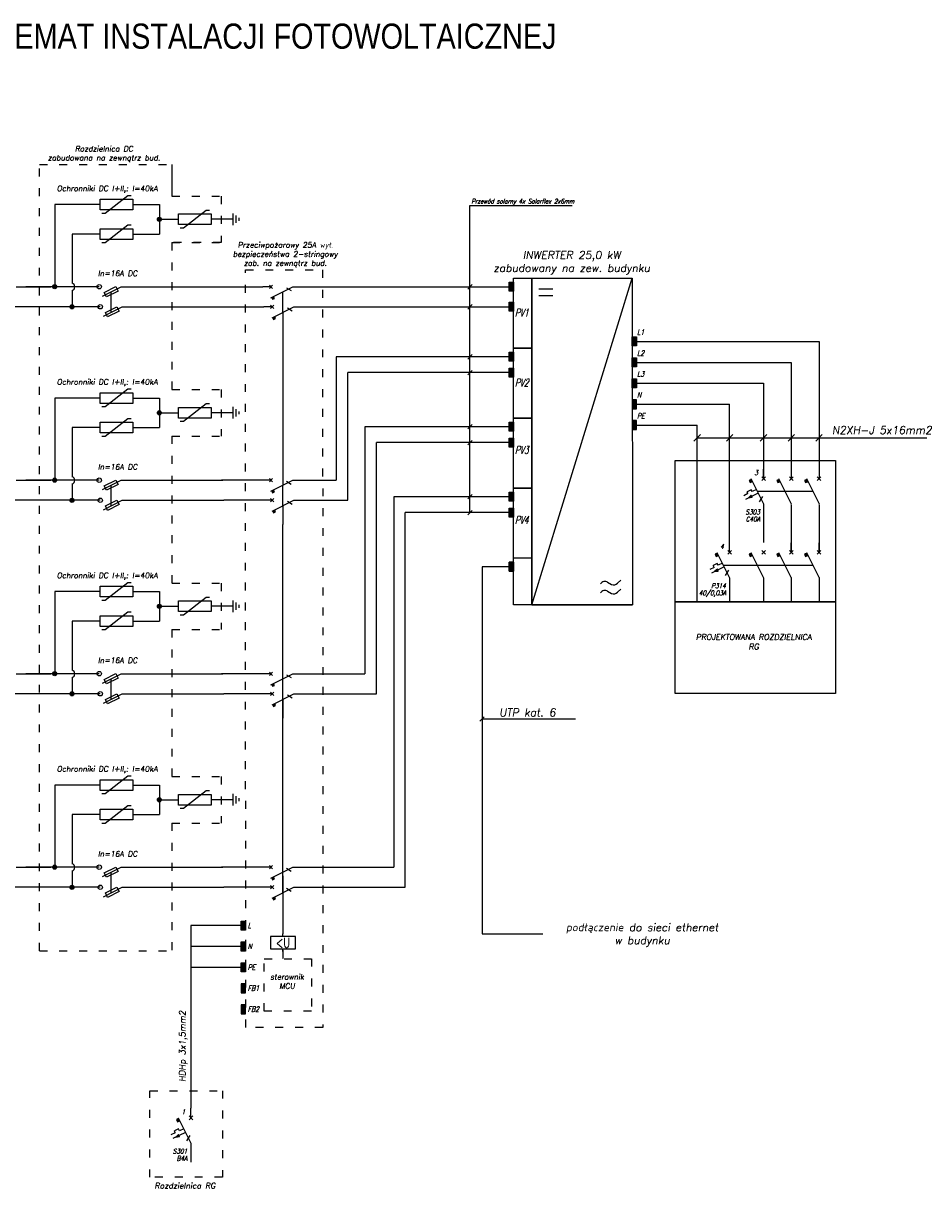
# Model space of a CAD drawing. Header units: millimetres. Extents: x 2260 to 32334, y -33324 to 11762.
# Tile 19 of 79: x 3697 to 5062, y -25681 to -23920. Entities that reach past the tile are written whole.
import ezdxf
from ezdxf.enums import TextEntityAlignment as Align

# ---------------------------------------------------------------- set-up
doc = ezdxf.new("R2010")
doc.units = ezdxf.units.MM
doc.linetypes.add('ACAD_ISO03W100', pattern=[30, 12, -18])
doc.linetypes.add('DASHED', pattern=[0.75, 0.5, -0.25])
doc.layers.add('CABLE', color=35, linetype='Continuous')
doc.layers.add('SYMBOL', color=1, linetype='Continuous')
doc.layers.add('E-OPISY', color=7, linetype='Continuous', lineweight=0)
doc.styles.add('_ELEKTRYCZNY', font='romans.shx', dxfattribs={"width": 0.7})
doc.styles.add('Elektryka', font='romans.shx', dxfattribs={"width": 0.8})
doc.styles.add('KRIS1', font='ARIALN.TTF', dxfattribs={"height": 22})
doc.styles.add('Legenda$0$_ELEKTRYCZNY', font='romans.shx', dxfattribs={"width": 0.7})

# ---------------------------------------------------------------- blocks, each defined once
blk = doc.blocks.new('ZER')
at = {"layer": 'SYMBOL'}
for p, q in [((0, -3), (0, 0)), ((-2, -3), (2, -3)), ((-1.25, -4), (1.25, -4)), ((-0.5, -5), (0.5, -5))]:
    blk.add_line(p, q, dxfattribs=at)
blk = doc.blocks.new('KROP')
at = {"layer": 'SYMBOL'}
h = blk.add_hatch(color=256, dxfattribs=at)
edge = h.paths.add_edge_path()
edge.add_ellipse((0, 0), major_axis=(0.7, 0), ratio=1, start_angle=0, end_angle=360)
blk.add_circle((0, 0), 0.7, dxfattribs=at)
blk = doc.blocks.new('_E_CEWKA')
for p, q in [((0, -0.5), (0, 0)), ((0, -3.5), (0, -3))]:
    blk.add_line(p, q)
blk.add_lwpolyline([(-2.5, -3), (2.5, -3), (2.5, -0.5), (-2.5, -0.5)], close=True)
at = {"color": 160, "style": 'Elektryka', "oblique": 15, "width": 0.9}
blk.add_attdef('A1', text='', height=1.5, dxfattribs=at).set_placement((-1.8, 0.52), align=Align.RIGHT)
at = {"color": 7, "style": 'Elektryka', "width": 0.7}
blk.add_attdef('A5', (0.5, 0), '', height=1.2, dxfattribs=at)
at = {"color": 7, "style": 'Elektryka', "oblique": 15, "width": 0.6}
for tag, p in [('A2', (-1.17, -5.55)), ('A3', (-1.12, -7.81)), ('A4', (-1.07, -10.06))]:
    blk.add_attdef(tag, text='', height=1.5, dxfattribs=at).set_placement(p, align=Align.RIGHT)
at = {"color": 7, "style": 'Elektryka', "width": 0.7}
blk.add_attdef('A6', text='', height=1.2, dxfattribs=at).set_placement((0.5, -3.57), align=Align.TOP_LEFT)
blk = doc.blocks.new('_E_WYŁĄCZNIK_SAMOCZYNNY')
blk.add_hatch(color=0).paths.add_polyline_path([(-3.88, -3.26), (-4.58, -3.58), (-4.24, -4.28), (-3.53, -3.97)])
h = blk.add_hatch()
h.set_pattern_fill('ANSI31', color=0, scale=0.014, angle=-4.0329, style=0)
h.set_pattern_definition([(250.9671, (-1.714908, -7.60402), (0.04202, -0.0144956), [])])
h.paths.add_polyline_path([(-4.75, -9.08), (-3.87, -8.26), (-3.56, -8.89)])
at = {"color": 0}
for p, q in [((0, -3), (0, 0)), ((-3.88, -3.26), (-4.58, -3.58)), ((-4.58, -3.58), (-4.24, -4.28)), ((-4, -3), (0, -11)), ((-0.6, -2.4), (0.6, -3.6)), ((0.6, -2.4), (-0.6, -3.6)), ((-3.88, -6.5), (-5.2, -7.14)), ((-4.92, -7.73), (-5.2, -7.14)), ((-4.24, -4.28), (-3.53, -3.97)), ((-3.6, -7.08), (-3.88, -6.5)), ((-2.28, -6.44), (-3.6, -7.08)), ((-4.92, -7.73), (-6.28, -8.39)), ((-1.71, -7.6), (-5.71, -9.55)), ((0, -11), (0, -17))]:
    blk.add_line(p, q, dxfattribs=at)
at = {"color": 7, "linetype": 'Continuous'}
blk.add_line((-0.37, -8.6), (-1.42, -10.31), dxfattribs=at)
at = {"color": 0}
blk.add_lwpolyline([(-3.56, -8.89), (-3.87, -8.26), (-4.75, -9.08)], close=True, dxfattribs=at)
at = {"color": 160, "style": 'Elektryka', "oblique": 15}
blk.add_attdef('OZNACZENIE', text='', height=1.5, dxfattribs=at).set_placement((-1.8, -1.89), align=Align.RIGHT)
at = {"color": 7, "style": 'Elektryka'}
blk.add_attdef('BIEGUNY', text='', height=1.2, dxfattribs=at).set_placement((-1.57, -11.82), align=Align.RIGHT)
at = {"color": 7, "style": 'Elektryka', "oblique": 15, "width": 0.8}
for tag, p in [('CHARAKTERYSTYKA', (-1.17, -14.28)), ('WYTRZYMAŁOŚĆ', (-1.13, -16.53))]:
    blk.add_attdef(tag, text='', height=1.5, dxfattribs=at).set_placement(p, align=Align.RIGHT)

msp = doc.modelspace()

# ---------------------------------------------------------------- hatches: boundary and pattern name
at = {"layer": 'CABLE', "ltscale": 2}
h = msp.add_hatch(color=256, dxfattribs=at)
h.dxf.hatch_style = 1
h.paths.add_polyline_path([(4431.541, -24311.608), (4431.541, -24325.238), (4438.115, -24325.238), (4438.115, -24311.608)])
for points in [[(4072.746, -24334.495), (4074.069, -24337.432), (4076.996, -24336.007), (4075.714, -24333.049)], [(4074.3, -24364.855), (4075.624, -24367.792), (4078.55, -24366.368), (4077.268, -24363.41)], [(4072.746, -24626.841), (4074.069, -24629.779), (4076.996, -24628.354), (4075.714, -24625.396)], [(4074.3, -24657.202), (4075.624, -24660.139), (4078.55, -24658.715), (4077.268, -24655.757)], [(4072.746, -24919.188), (4074.069, -24922.126), (4076.996, -24920.701), (4075.714, -24917.743)], [(4074.3, -24949.549), (4075.624, -24952.486), (4078.55, -24951.062), (4077.268, -24948.104)], [(4072.746, -25211.535), (4074.069, -25214.473), (4076.996, -25213.048), (4075.714, -25210.09)], [(4074.3, -25241.896), (4075.624, -25244.833), (4078.55, -25243.409), (4077.268, -25240.451)]]:
    msp.add_hatch(color=256, dxfattribs=at).paths.add_polyline_path(points)
h = msp.add_hatch(color=256, dxfattribs=at)
h.dxf.hatch_style = 1
h.paths.add_polyline_path([(4431.543, -24341.967), (4431.543, -24355.598), (4438.116, -24355.598), (4438.116, -24341.967)])
h = msp.add_hatch(color=256, dxfattribs=at)
h.dxf.hatch_style = 1
h.paths.add_polyline_path([(4617.456, -24394.286), (4617.456, -24407.917), (4624.03, -24407.917), (4624.03, -24394.286)])
h = msp.add_hatch(color=256, dxfattribs=at)
h.dxf.hatch_style = 1
h.paths.add_polyline_path([(4431.541, -24417.353), (4431.541, -24430.984), (4438.115, -24430.984), (4438.115, -24417.353)])
h = msp.add_hatch(color=256, dxfattribs=at)
h.dxf.hatch_style = 1
h.paths.add_polyline_path([(4617.456, -24425.89), (4617.456, -24439.52), (4624.03, -24439.52), (4624.03, -24425.89)])
h = msp.add_hatch(color=256, dxfattribs=at)
h.dxf.hatch_style = 1
h.paths.add_polyline_path([(4431.541, -24441.416), (4431.541, -24455.046), (4438.115, -24455.046), (4438.115, -24441.416)])
h = msp.add_hatch(color=256, dxfattribs=at)
h.dxf.hatch_style = 1
h.paths.add_polyline_path([(4617.456, -24457.493), (4617.456, -24471.124), (4624.03, -24471.124), (4624.03, -24457.493)])
h = msp.add_hatch(color=256, dxfattribs=at)
h.dxf.hatch_style = 1
h.paths.add_polyline_path([(4617.456, -24502.727), (4617.456, -24489.097), (4624.03, -24489.097), (4624.03, -24502.727)])
h = msp.add_hatch(color=256, dxfattribs=at)
h.dxf.hatch_style = 1
h.paths.add_polyline_path([(4431.541, -24523.099), (4431.541, -24536.729), (4438.115, -24536.729), (4438.115, -24523.099)])
h = msp.add_hatch(color=256, dxfattribs=at)
h.dxf.hatch_style = 1
h.paths.add_polyline_path([(4617.456, -24534.331), (4617.456, -24520.7), (4624.03, -24520.7), (4624.03, -24534.331)])
h = msp.add_hatch(color=256, dxfattribs=at)
h.dxf.hatch_style = 1
h.paths.add_polyline_path([(4431.541, -24547.161), (4431.541, -24560.792), (4438.115, -24560.792), (4438.115, -24547.161)])
at = {"layer": 'CABLE'}
for points in [[(4839.197, -24609.551), (4835.803, -24611.08), (4837.449, -24614.462), (4840.867, -24612.98)], [(4881.076, -24609.551), (4877.682, -24611.08), (4879.328, -24614.462), (4882.746, -24612.98)], [(4797.302, -24721.014), (4793.908, -24722.544), (4795.554, -24725.926), (4798.972, -24724.444)], [(4839.181, -24721.014), (4835.787, -24722.544), (4837.433, -24725.926), (4840.851, -24724.444)], [(4881.06, -24721.014), (4877.666, -24722.544), (4879.312, -24725.926), (4882.73, -24724.444)]]:
    msp.add_hatch(color=256, dxfattribs=at).paths.add_polyline_path(points)
at = {"layer": 'CABLE', "ltscale": 2}
h = msp.add_hatch(color=256, dxfattribs=at)
h.dxf.hatch_style = 1
h.paths.add_polyline_path([(4431.541, -24628.844), (4431.541, -24642.474), (4438.115, -24642.474), (4438.115, -24628.844)])
h = msp.add_hatch(color=256, dxfattribs=at)
h.dxf.hatch_style = 1
h.paths.add_polyline_path([(4431.541, -24652.907), (4431.541, -24666.537), (4438.115, -24666.537), (4438.115, -24652.907)])
h = msp.add_hatch(color=256, dxfattribs=at)
h.dxf.hatch_style = 1
h.paths.add_polyline_path([(4431.541, -24748.22), (4431.541, -24734.59), (4438.115, -24734.59), (4438.115, -24748.22)])
h = msp.add_hatch(color=256, dxfattribs=at)
h.dxf.hatch_style = 1
h.paths.add_polyline_path([(4431.541, -24734.59), (4431.541, -24748.22), (4438.115, -24748.22), (4438.115, -24734.59)])
h = msp.add_hatch(color=256, dxfattribs=at)
h.dxf.hatch_style = 1
h.paths.add_polyline_path([(4026.596, -25276.85), (4026.596, -25290.48), (4033.17, -25290.48), (4033.17, -25276.85)])
h = msp.add_hatch(color=256, dxfattribs=at)
h.dxf.hatch_style = 1
h.paths.add_polyline_path([(4026.596, -25308.453), (4026.596, -25322.083), (4033.17, -25322.083), (4033.17, -25308.453)])
h = msp.add_hatch(color=256, dxfattribs=at)
h.dxf.hatch_style = 1
h.paths.add_polyline_path([(4026.596, -25340.057), (4026.596, -25353.687), (4033.17, -25353.687), (4033.17, -25340.057)])
h = msp.add_hatch(color=256, dxfattribs=at)
h.dxf.hatch_style = 1
h.paths.add_polyline_path([(4026.596, -25385.29), (4026.596, -25371.66), (4033.17, -25371.66), (4033.17, -25385.29)])
h = msp.add_hatch(color=256, dxfattribs=at)
h.dxf.hatch_style = 1
h.paths.add_polyline_path([(4026.596, -25416.894), (4026.596, -25403.264), (4033.17, -25403.264), (4033.17, -25416.894)])

# ---------------------------------------------------------------- linework, layer by layer
at = {"layer": 'CABLE', "linetype": 'ACAD_ISO03W100'}
for p, q in [((3721.786, -25321.692), (3721.786, -24133.578)), ((3721.786, -24133.578), (3922.093, -24133.578)), ((3922.093, -24181.471), (3996.409, -24181.471)), ((3922.093, -24181.471), (3996.409, -24181.471)), ((3996.409, -24181.471), (3996.409, -24251.694)), ((3996.409, -24181.471), (3996.409, -24251.694)), ((3922.093, -24251.694), (3996.409, -24251.694)), ((3996.409, -24251.694), (3922.093, -24251.694)), ((3922.093, -24251.694), (3922.093, -24473.818)), ((3922.093, -24473.818), (3996.409, -24473.818)), ((3996.409, -24473.818), (3996.409, -24544.041)), ((3922.093, -24544.041), (3996.409, -24544.041)), ((3922.093, -24544.041), (3922.093, -24766.165)), ((3922.093, -24766.165), (3996.409, -24766.165)), ((3996.409, -24766.165), (3996.409, -24836.388)), ((3922.093, -24836.388), (3996.409, -24836.388)), ((3922.093, -24836.388), (3922.093, -25058.512)), ((3922.093, -25058.512), (3996.409, -25058.512)), ((3996.409, -25058.512), (3996.409, -25128.735)), ((3922.093, -25128.735), (3996.409, -25128.735)), ((3922.093, -25128.735), (3922.093, -25321.692)), ((3721.786, -25321.692), (3922.093, -25321.692))]:
    msp.add_line(p, q, dxfattribs=at)
at = {"layer": 'CABLE'}
for p, q in [((3922.093, -24133.578), (3922.093, -24181.471)), ((3813.471, -24194.31), (3745.006, -24194.31)), ((3745.006, -24194.31), (3745.006, -24318.403)), ((3863.007, -24194.31), (3903.09, -24194.31)), ((3903.09, -24194.31), (3903.09, -24238.855)), ((4372.273, -24659.723), (4372.263, -24195.94)), ((4372.263, -24195.94), (4526.623, -24195.94)), ((3903.09, -24216.582), (3931.954, -24216.582)), ((3771.065, -24238.855), (3771.065, -24313.241)), ((3813.471, -24238.855), (3771.065, -24238.855)), ((3863.007, -24238.855), (3903.09, -24238.855)), ((4375.588, -24315.064), (4368.831, -24321.89)), ((3686.554, -24318.403), (3739.198, -24318.403)), ((3812.132, -24318.403), (3701.448, -24318.403)), ((3771.065, -24323.96), (3771.065, -24348.764)), ((3845.297, -24318.417), (4059.238, -24318.417)), ((4129.728, -24318.431), (4431.541, -24318.437)), ((3813.686, -24348.764), (2715.334, -24348.764)), ((3846.852, -24348.778), (4060.793, -24348.778)), ((4106.4, -24348.791), (4431.543, -24348.783)), ((4375.588, -24345.425), (4368.831, -24352.251)), ((4624.03, -24401.101), (4899.654, -24401.101)), ((4899.654, -24401.101), (4899.654, -24608.319)), ((4375.588, -24420.809), (4368.831, -24427.636)), ((4431.541, -24424.169), (4170.346, -24424.169)), ((4170.346, -24424.169), (4170.346, -24610.784)), ((4624.03, -24432.705), (4857.775, -24432.705)), ((4857.775, -24432.705), (4857.762, -24608.319)), ((4187.713, -24641.131), (4187.7, -24448.231)), ((4431.541, -24448.231), (4187.7, -24448.231)), ((4375.588, -24444.872), (4368.831, -24451.698)), ((4624.03, -24464.308), (4815.897, -24464.308)), ((4815.897, -24464.308), (4815.897, -24608.319)), ((3813.471, -24486.657), (3745.006, -24486.657)), ((3745.006, -24486.657), (3745.006, -24610.75)), ((3863.007, -24486.657), (3903.09, -24486.657)), ((3903.09, -24486.657), (3903.09, -24531.202)), ((3903.09, -24508.929), (3931.954, -24508.929)), ((4624.03, -24495.912), (4764.541, -24495.912)), ((4764.541, -24705.406), (4764.541, -24495.912)), ((4375.588, -24526.555), (4368.831, -24533.381)), ((3813.471, -24531.202), (3771.065, -24531.202)), ((3771.065, -24531.202), (3771.065, -24605.588)), ((3863.007, -24531.202), (3903.09, -24531.202)), ((4431.541, -24529.914), (4213.659, -24529.914)), ((4213.659, -24529.914), (4213.659, -24903.131)), ((4624.03, -24527.515), (4715.676, -24527.515)), ((4720.628, -24541.792), (4710.725, -24551.779)), ((4715.676, -24794.444), (4715.676, -24527.515)), ((4769.492, -24541.792), (4759.59, -24551.779)), ((4820.848, -24541.792), (4810.945, -24551.779)), ((4862.727, -24541.792), (4852.824, -24551.779)), ((4904.606, -24541.792), (4894.703, -24551.779)), ((4431.541, -24553.977), (4231.013, -24553.983)), ((4231.025, -24933.478), (4231.013, -24553.977)), ((4375.588, -24550.617), (4368.831, -24557.444)), ((4715.676, -24546.785), (5062.28, -24546.785)), ((3686.554, -24610.75), (3739.198, -24610.75)), ((3812.132, -24610.75), (3701.448, -24610.75)), ((3845.297, -24610.764), (3998.699, -24610.764)), ((4104.845, -24610.778), (4170.346, -24610.778)), ((4839.197, -24609.551), (4835.803, -24611.08)), ((4835.803, -24611.08), (4837.449, -24614.462)), ((4837.449, -24614.462), (4840.867, -24612.98)), ((4838.59, -24608.305), (4857.759, -24646.643)), ((4854.9, -24605.443), (4860.651, -24611.194)), ((4860.651, -24605.443), (4854.9, -24611.194)), ((4881.076, -24609.551), (4877.682, -24611.08)), ((4877.682, -24611.08), (4879.328, -24614.462)), ((4879.328, -24614.462), (4882.746, -24612.98)), ((4880.469, -24608.305), (4899.638, -24646.643)), ((4896.779, -24605.443), (4902.53, -24611.194)), ((4902.53, -24605.443), (4896.779, -24611.194)), ((3771.065, -24616.307), (3771.065, -24641.111)), ((4375.598, -24632.3), (4368.841, -24639.126)), ((4806.296, -24627.474), (4890.054, -24627.474)), ((3807.465, -24641.111), (2736.633, -24641.111)), ((3846.852, -24641.125), (4000.253, -24641.125)), ((4106.4, -24641.138), (4187.713, -24641.134)), ((4431.541, -24635.659), (4257.097, -24635.659)), ((4257.097, -24635.659), (4257.097, -25195.476)), ((4815.881, -24647.667), (4815.881, -24705.017)), ((4857.759, -24647.667), (4857.759, -24676.421)), ((4899.638, -24647.667), (4899.638, -24676.421)), ((4431.541, -24659.722), (4274.451, -24659.726)), ((4274.464, -25225.823), (4274.451, -24659.722)), ((4375.598, -24656.363), (4368.841, -24663.189)), ((4857.759, -24676.421), (4857.759, -24719.394)), ((4899.638, -24676.421), (4899.638, -24719.394)), ((4796.695, -24719.769), (4815.865, -24758.107)), ((4813.005, -24716.907), (4818.756, -24722.658)), ((4818.756, -24716.907), (4813.005, -24722.658)), ((4838.574, -24719.769), (4857.744, -24758.107)), ((4854.884, -24716.907), (4860.635, -24722.658)), ((4860.635, -24716.907), (4854.884, -24722.658)), ((4857.759, -24719.783), (4857.759, -24705.406)), ((4880.453, -24719.769), (4899.622, -24758.107)), ((4896.763, -24716.907), (4902.514, -24722.658)), ((4902.514, -24716.907), (4896.763, -24722.658)), ((4899.638, -24719.783), (4899.638, -24705.406)), ((4797.302, -24721.014), (4793.908, -24722.544)), ((4793.908, -24722.544), (4795.554, -24725.926)), ((4795.554, -24725.926), (4798.972, -24724.444)), ((4839.181, -24721.014), (4835.787, -24722.544)), ((4835.787, -24722.544), (4837.433, -24725.926)), ((4837.433, -24725.926), (4840.851, -24724.444)), ((4881.06, -24721.014), (4877.666, -24722.544)), ((4877.666, -24722.544), (4879.312, -24725.926)), ((4879.312, -24725.926), (4882.73, -24724.444)), ((4754.94, -24738.938), (4890.038, -24738.938)), ((4764.557, -24758.171), (4764.557, -24794.444)), ((4815.865, -24758.107), (4815.881, -24794.444)), ((4857.744, -24757.719), (4857.744, -24794.444)), ((4899.622, -24757.719), (4899.622, -24794.444)), ((3813.471, -24779.004), (3745.006, -24779.004)), ((3745.006, -24779.004), (3745.006, -24903.097)), ((3863.007, -24779.004), (3903.09, -24779.004)), ((3903.09, -24779.004), (3903.09, -24823.549)), ((3903.09, -24801.276), (3931.954, -24801.276)), ((4465.556, -24798.883), (4618.015, -24798.934)), ((3813.471, -24823.549), (3771.065, -24823.549)), ((3771.065, -24823.549), (3771.065, -24897.935)), ((3863.007, -24823.549), (3903.09, -24823.549)), ((3686.554, -24903.097), (3739.198, -24903.097)), ((3812.132, -24903.097), (3701.448, -24903.097)), ((3771.065, -24908.654), (3771.065, -24933.458)), ((3845.297, -24903.111), (3998.699, -24903.111)), ((4104.845, -24903.125), (4213.659, -24903.131)), ((3807.465, -24933.458), (2736.633, -24933.458)), ((3846.852, -24933.472), (4000.253, -24933.472)), ((4106.4, -24933.485), (4231.025, -24933.478)), ((4393.95, -24968.166), (4387.194, -24974.992)), ((3813.471, -25071.351), (3745.006, -25071.351)), ((3745.006, -25071.351), (3745.006, -25195.444)), ((3863.007, -25071.351), (3903.09, -25071.351)), ((3903.09, -25071.351), (3903.09, -25115.896)), ((3903.09, -25093.623), (3931.954, -25093.623)), ((3813.471, -25115.896), (3771.065, -25115.896)), ((3771.065, -25115.896), (3771.065, -25190.282)), ((3863.007, -25115.896), (3903.09, -25115.896)), ((3686.554, -25195.444), (3739.198, -25195.444)), ((3812.132, -25195.444), (3701.448, -25195.444)), ((3845.297, -25195.458), (3998.699, -25195.458)), ((4104.845, -25195.472), (4257.097, -25195.478)), ((3771.065, -25201.001), (3771.065, -25225.805)), ((3807.465, -25225.805), (2736.633, -25225.805)), ((3846.852, -25225.818), (4000.253, -25225.818)), ((4106.4, -25225.832), (4274.464, -25225.823)), ((4026.596, -25283.665), (3950.69, -25283.665)), ((3950.69, -25283.665), (3950.69, -25559.7)), ((4026.596, -25315.268), (3950.69, -25315.268)), ((4026.596, -25346.872), (3950.69, -25346.872))]:
    msp.add_line(p, q, dxfattribs=at)
at = {"layer": 'CABLE', "ltscale": 2}
for p, q in [((3855.463, -24180.989), (3821.015, -24207.63)), ((3860.392, -24180.989), (3855.463, -24180.989)), ((3821.015, -24207.63), (3816.086, -24207.63)), ((3973.946, -24203.262), (3939.498, -24229.903)), ((3978.875, -24203.262), (3973.946, -24203.262)), ((3855.463, -24225.535), (3821.015, -24252.175)), ((3860.392, -24225.535), (3855.463, -24225.535)), ((4001.404, -24216.582), (3981.49, -24216.582)), ((3939.498, -24229.903), (3934.569, -24229.903)), ((3821.015, -24252.175), (3816.086, -24252.175)), ((4465.556, -24798.883), (4617.456, -24305.69)), ((3812.132, -24318.403), (3799.69, -24318.403)), ((3816.892, -24332.619), (3845.297, -24318.417)), ((3830.263, -24357.072), (3830.263, -24325.934)), ((4071.68, -24318.417), (4059.238, -24318.417)), ((4069.191, -24320.905), (4074.168, -24315.929)), ((4069.191, -24315.929), (4074.168, -24320.905)), ((4071.668, -24335.02), (4104.845, -24318.431)), ((4076.996, -24336.007), (4075.714, -24333.049)), ((4089.811, -24357.086), (4089.811, -24325.948)), ((4094.924, -24319.943), (4101.983, -24324.299)), ((4104.845, -24318.431), (4129.728, -24318.431)), ((4476.459, -24321.715), (4497.282, -24321.715)), ((4476.459, -24331.745), (4497.282, -24331.745)), ((3813.686, -24348.764), (3801.245, -24348.764)), ((3818.447, -24362.98), (3846.852, -24348.778)), ((4073.234, -24348.778), (4060.793, -24348.778)), ((4070.746, -24351.266), (4075.723, -24346.289)), ((4070.746, -24346.289), (4075.723, -24351.266)), ((4072.746, -24334.495), (4074.069, -24337.432)), ((4073.222, -24365.38), (4106.4, -24348.791)), ((4074.069, -24337.432), (4076.996, -24336.007)), ((4096.479, -24350.304), (4103.537, -24354.66)), ((4074.3, -24364.855), (4075.624, -24367.792)), ((4075.624, -24367.792), (4078.55, -24366.368)), ((4078.55, -24366.368), (4077.268, -24363.41)), ((4089.811, -24357.086), (4089.811, -24385.382)), ((3855.463, -24473.336), (3821.015, -24499.977)), ((3860.392, -24473.336), (3855.463, -24473.336)), ((3821.015, -24499.977), (3816.086, -24499.977)), ((3973.946, -24495.609), (3939.498, -24522.25)), ((3978.875, -24495.609), (3973.946, -24495.609)), ((4001.404, -24508.929), (3981.49, -24508.929)), ((3855.463, -24517.881), (3821.015, -24544.522)), ((3860.392, -24517.881), (3855.463, -24517.881)), ((3939.498, -24522.25), (3934.569, -24522.25)), ((3821.015, -24544.522), (3816.086, -24544.522)), ((3812.132, -24610.75), (3799.69, -24610.75)), ((3816.892, -24624.966), (3845.297, -24610.764)), ((4071.68, -24610.764), (3997.027, -24610.764)), ((4069.191, -24613.252), (4074.168, -24608.276)), ((4069.191, -24608.276), (4074.168, -24613.252)), ((4071.668, -24627.367), (4104.845, -24610.778)), ((4094.924, -24612.29), (4101.983, -24616.646)), ((4104.845, -24610.778), (4129.728, -24610.778)), ((3830.263, -24649.419), (3830.263, -24618.281)), ((4072.746, -24626.841), (4074.069, -24629.779)), ((4074.069, -24629.779), (4076.996, -24628.354)), ((4076.996, -24628.354), (4075.714, -24625.396)), ((4089.811, -24649.433), (4089.811, -24618.295)), ((3813.686, -24641.111), (3801.245, -24641.111)), ((3818.447, -24655.327), (3846.852, -24641.125)), ((4073.234, -24641.125), (4000.253, -24641.125)), ((4070.746, -24643.613), (4075.723, -24638.636)), ((4070.746, -24638.636), (4075.723, -24643.613)), ((4073.222, -24657.727), (4106.4, -24641.138)), ((4089.811, -24649.433), (4089.811, -24677.729)), ((4096.479, -24642.651), (4103.537, -24647.007)), ((4074.3, -24657.202), (4075.624, -24660.139)), ((4075.624, -24660.139), (4078.55, -24658.715)), ((4078.55, -24658.715), (4077.268, -24655.757)), ((4089.811, -24800.819), (4089.811, -24677.729)), ((4089.811, -25234.127), (4089.811, -24739.274)), ((3855.463, -24765.683), (3821.015, -24792.324)), ((3860.392, -24765.683), (3855.463, -24765.683)), ((4580.205, -24764.854), (4586.301, -24768.436)), ((4595.171, -24766.473), (4600.07, -24762.015)), ((3973.946, -24787.956), (3939.498, -24814.597)), ((3978.875, -24787.956), (3973.946, -24787.956)), ((4580.205, -24778.393), (4586.301, -24781.975)), ((4595.171, -24780.013), (4600.07, -24775.555)), ((3821.015, -24792.324), (3816.086, -24792.324)), ((4001.404, -24801.276), (3981.49, -24801.276)), ((3855.463, -24810.228), (3821.015, -24836.869)), ((3860.392, -24810.228), (3855.463, -24810.228)), ((3939.498, -24814.597), (3934.569, -24814.597)), ((3821.015, -24836.869), (3816.086, -24836.869)), ((3812.132, -24903.097), (3799.69, -24903.097)), ((3816.892, -24917.313), (3845.297, -24903.111)), ((3830.263, -24941.766), (3830.263, -24910.628)), ((4071.68, -24903.111), (3997.027, -24903.111)), ((4069.191, -24905.599), (4074.168, -24900.623)), ((4069.191, -24900.623), (4074.168, -24905.599)), ((4071.668, -24919.713), (4104.845, -24903.125)), ((4089.811, -24941.78), (4089.811, -24910.642)), ((4094.924, -24904.637), (4101.983, -24908.993)), ((4104.845, -24903.125), (4129.728, -24903.125)), ((4070.746, -24935.96), (4075.723, -24930.983)), ((4070.746, -24930.983), (4075.723, -24935.96)), ((4072.746, -24919.188), (4074.069, -24922.126)), ((4074.069, -24922.126), (4076.996, -24920.701)), ((4076.996, -24920.701), (4075.714, -24917.743)), ((3813.686, -24933.458), (3801.245, -24933.458)), ((3818.447, -24947.674), (3846.852, -24933.472)), ((4073.234, -24933.472), (4000.253, -24933.472)), ((4073.222, -24950.074), (4106.4, -24933.485)), ((4074.3, -24949.549), (4075.624, -24952.486)), ((4078.55, -24951.062), (4077.268, -24948.104)), ((4089.811, -24941.78), (4089.811, -24970.076)), ((4096.479, -24934.998), (4103.537, -24939.354)), ((4075.624, -24952.486), (4078.55, -24951.062)), ((3855.463, -25058.03), (3821.015, -25084.671)), ((3860.392, -25058.03), (3855.463, -25058.03)), ((3821.015, -25084.671), (3816.086, -25084.671)), ((3973.946, -25080.303), (3939.498, -25106.944)), ((3978.875, -25080.303), (3973.946, -25080.303)), ((3855.463, -25102.575), (3821.015, -25129.216)), ((3860.392, -25102.575), (3855.463, -25102.575)), ((3939.498, -25106.944), (3934.569, -25106.944)), ((4001.404, -25093.623), (3981.49, -25093.623)), ((3821.015, -25129.216), (3816.086, -25129.216)), ((3812.132, -25195.444), (3799.69, -25195.444)), ((3816.892, -25209.66), (3845.297, -25195.458)), ((4071.68, -25195.458), (3997.027, -25195.458)), ((4069.191, -25197.946), (4074.168, -25192.969)), ((4069.191, -25192.969), (4074.168, -25197.946)), ((4071.668, -25212.06), (4104.845, -25195.472)), ((4104.845, -25195.472), (4129.728, -25195.472)), ((3830.263, -25234.113), (3830.263, -25202.975)), ((4072.746, -25211.535), (4074.069, -25214.473)), ((4074.069, -25214.473), (4076.996, -25213.048)), ((4076.996, -25213.048), (4075.714, -25210.09)), ((4089.811, -25208.26), (4089.811, -25296.249)), ((4094.924, -25196.984), (4101.983, -25201.34)), ((3813.686, -25225.805), (3801.245, -25225.805)), ((3818.447, -25240.021), (3846.852, -25225.818)), ((4073.234, -25225.818), (4000.253, -25225.818)), ((4070.746, -25228.307), (4075.723, -25223.33)), ((4070.746, -25223.33), (4075.723, -25228.307)), ((4073.222, -25242.421), (4106.4, -25225.832)), ((4094.926, -25227.344), (4101.985, -25231.7)), ((4074.3, -25241.896), (4075.624, -25244.833)), ((4075.624, -25244.833), (4078.55, -25243.409)), ((4078.55, -25243.409), (4077.268, -25240.451)), ((4089.811, -25293.82), (4089.811, -25293.82))]:
    msp.add_line(p, q, dxfattribs=at)
at = {"layer": 'CABLE', "linetype": 'DASHED', "ltscale": 0.5}
for p, q in [((4089.811, -24385.382), (4089.811, -24618.295)), ((4431.541, -24741.405), (4390.572, -24741.405)), ((4390.572, -24741.405), (4390.572, -25296.156)), ((4531.883, -24971.579), (4390.572, -24971.579)), ((4390.572, -25296.156), (4482.467, -25296.156)), ((4089.811, -25320.949), (4089.811, -25333.948))]:
    msp.add_line(p, q, dxfattribs=at)
at = {"layer": 'CABLE', "ltscale": 2}
for points in [[(3813.471, -24186.245), (3863.007, -24186.245), (3863.007, -24202.374), (3813.471, -24202.374)], [(3931.954, -24208.518), (3981.49, -24208.518), (3981.49, -24224.647), (3931.954, -24224.647)], [(3813.471, -24230.79), (3863.007, -24230.79), (3863.007, -24246.92), (3813.471, -24246.92)], [(4431.541, -24311.608), (4438.115, -24311.608), (4438.115, -24325.238), (4431.541, -24325.238)], [(4438.115, -24305.69), (4465.556, -24305.69), (4465.556, -24411.436), (4438.115, -24411.436)], [(4465.556, -24305.69), (4617.456, -24305.69), (4618.015, -24798.883), (4465.556, -24798.883)], [(4431.543, -24341.967), (4438.116, -24341.967), (4438.116, -24355.598), (4431.543, -24355.598)], [(4617.456, -24394.286), (4624.03, -24394.286), (4624.03, -24407.917), (4617.456, -24407.917)], [(4431.541, -24417.353), (4438.115, -24417.353), (4438.115, -24430.984), (4431.541, -24430.984)], [(4438.115, -24411.436), (4465.556, -24411.436), (4465.556, -24517.181), (4438.115, -24517.181)], [(4617.456, -24425.89), (4624.03, -24425.89), (4624.03, -24439.52), (4617.456, -24439.52)], [(4431.541, -24441.416), (4438.115, -24441.416), (4438.115, -24455.046), (4431.541, -24455.046)], [(4617.456, -24457.493), (4624.03, -24457.493), (4624.03, -24471.124), (4617.456, -24471.124)], [(3813.471, -24478.592), (3863.007, -24478.592), (3863.007, -24494.721), (3813.471, -24494.721)], [(4617.456, -24502.727), (4624.03, -24502.727), (4624.03, -24489.097), (4617.456, -24489.097)], [(3931.954, -24500.865), (3981.49, -24500.865), (3981.49, -24516.994), (3931.954, -24516.994)], [(3813.471, -24523.137), (3863.007, -24523.137), (3863.007, -24539.267), (3813.471, -24539.267)], [(4431.541, -24523.099), (4438.115, -24523.099), (4438.115, -24536.729), (4431.541, -24536.729)], [(4438.115, -24517.181), (4465.556, -24517.181), (4465.556, -24622.926), (4438.115, -24622.926)], [(4617.456, -24534.331), (4624.03, -24534.331), (4624.03, -24520.7), (4617.456, -24520.7)], [(4431.541, -24547.161), (4438.115, -24547.161), (4438.115, -24560.792), (4431.541, -24560.792)], [(4682.417, -24580.769), (4924.678, -24580.769), (4924.678, -24794.444), (4682.417, -24794.444)], [(4431.541, -24628.844), (4438.115, -24628.844), (4438.115, -24642.474), (4431.541, -24642.474)], [(4438.115, -24622.926), (4465.556, -24622.926), (4465.556, -24798.883), (4438.115, -24798.883)], [(4438.115, -24622.926), (4465.556, -24622.926), (4465.556, -24728.672), (4438.115, -24728.672)], [(4431.541, -24652.907), (4438.115, -24652.907), (4438.115, -24666.537), (4431.541, -24666.537)], [(4431.541, -24748.22), (4438.115, -24748.22), (4438.115, -24734.59), (4431.541, -24734.59)], [(4431.541, -24734.59), (4438.115, -24734.59), (4438.115, -24748.22), (4431.541, -24748.22)], [(3813.471, -24770.939), (3863.007, -24770.939), (3863.007, -24787.068), (3813.471, -24787.068)], [(3931.954, -24793.212), (3981.49, -24793.212), (3981.49, -24809.341), (3931.954, -24809.341)], [(3813.471, -24815.484), (3863.007, -24815.484), (3863.007, -24831.613), (3813.471, -24831.613)], [(3813.471, -25063.286), (3863.007, -25063.286), (3863.007, -25079.415), (3813.471, -25079.415)], [(3931.954, -25085.559), (3981.49, -25085.559), (3981.49, -25101.688), (3931.954, -25101.688)], [(3813.471, -25107.831), (3863.007, -25107.831), (3863.007, -25123.96), (3813.471, -25123.96)], [(4026.596, -25276.85), (4033.17, -25276.85), (4033.17, -25290.48), (4026.596, -25290.48)], [(4026.596, -25308.453), (4033.17, -25308.453), (4033.17, -25322.083), (4026.596, -25322.083)], [(4026.596, -25340.057), (4033.17, -25340.057), (4033.17, -25353.687), (4026.596, -25353.687)], [(4026.596, -25385.29), (4033.17, -25385.29), (4033.17, -25371.66), (4026.596, -25371.66)], [(4026.596, -25416.894), (4033.17, -25416.894), (4033.17, -25403.264), (4026.596, -25403.264)]]:
    msp.add_lwpolyline(points, close=True, dxfattribs=at)
at = {"layer": 'CABLE', "linetype": 'ACAD_ISO03W100'}
for points in [[(4033.17, -24293.058), (4149.596, -24293.058), (4150.121, -25437.427), (4033.526, -25437.427)], [(4061.4, -25333.68), (4132.84, -25333.68), (4132.84, -25413.119), (4061.4, -25413.119)], [(3888.59, -25533.151), (3998.425, -25533.151), (3998.425, -25663.998), (3888.59, -25663.998)]]:
    msp.add_lwpolyline(points, close=True, dxfattribs=at)
at = {"layer": 'CABLE'}
for points in [[(3819.872, -24327.008), (3837.257, -24318.315), (3840.554, -24324.91), (3823.169, -24333.603)], [(3821.426, -24357.368), (3838.811, -24348.676), (3842.109, -24355.271), (3824.724, -24363.963)], [(3819.872, -24619.355), (3837.257, -24610.662), (3840.554, -24617.257), (3823.169, -24625.95)], [(3821.426, -24649.715), (3838.811, -24641.023), (3842.109, -24647.618), (3824.724, -24656.31)], [(4682.417, -24794.444), (4924.678, -24794.444), (4924.678, -24933.003), (4682.417, -24933.003)], [(3819.872, -24911.702), (3837.257, -24903.009), (3840.554, -24909.604), (3823.169, -24918.297)], [(3821.426, -24942.062), (3838.811, -24933.37), (3842.109, -24939.965), (3824.724, -24948.657)], [(3819.872, -25204.048), (3837.257, -25195.356), (3840.554, -25201.951), (3823.169, -25210.643)], [(3821.426, -25234.409), (3838.811, -25225.717), (3842.109, -25232.312), (3824.724, -25241.004)]]:
    msp.add_lwpolyline(points, close=True, dxfattribs=at)
for centre in [(3812.132, -24318.403), (3813.686, -24348.764), (3812.132, -24610.75), (3813.686, -24641.111), (3812.132, -24903.097), (3813.686, -24933.458), (3812.132, -25195.444), (3813.686, -25225.805)]:
    msp.add_circle(centre, 3.326, dxfattribs=at)
for centre in [(3769.739, -24318.6), (3769.739, -24610.947), (3769.739, -24903.294), (3769.739, -25195.641)]:
    msp.add_arc(centre, 5.521, 283.904458, 76.095542, dxfattribs=at)
at = {"layer": 'CABLE', "ltscale": 2}
for centre, radius, start, end in [((4576.19, -24770.909), 7.265, 56.454447, 152.717649), ((4589.429, -24761.546), 7.566, 245.579372, 319.37363), ((4576.19, -24784.448), 7.265, 56.454447, 152.717649), ((4589.429, -24775.086), 7.566, 245.579372, 319.37363)]:
    msp.add_arc(centre, radius, start, end, dxfattribs=at)

# ---------------------------------------------------------------- block references
at = {"layer": 'CABLE', "lineweight": 15, "ltscale": 10, "xscale": 4.423680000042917, "yscale": 4.423680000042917, "zscale": 4.423680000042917, "rotation": 90}
for p in [(4001.404, -24216.582), (4001.404, -24216.582), (4001.404, -24508.929), (4001.404, -24508.929), (4001.404, -24801.276), (4001.404, -24801.276), (4001.404, -25093.623), (4001.404, -25093.623)]:
    msp.add_blockref('ZER', p, dxfattribs=at)
at = {"layer": 'CABLE', "lineweight": 15, "ltscale": 10, "xscale": 4.423680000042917, "yscale": 4.423680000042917, "zscale": 4.423680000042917}
for p in [(3903.09, -24216.582), (3903.09, -24216.582), (3903.09, -24216.582), (3903.09, -24216.582), (3745.006, -24318.403), (3745.006, -24318.403), (3745.006, -24318.403), (3745.006, -24318.403), (3771.065, -24348.764), (3771.065, -24348.764), (3771.065, -24348.764), (3771.065, -24348.764), (3903.09, -24508.929), (3903.09, -24508.929), (3903.09, -24508.929), (3903.09, -24508.929), (3745.006, -24610.75), (3745.006, -24610.75), (3745.006, -24610.75), (3745.006, -24610.75), (3771.065, -24641.111), (3771.065, -24641.111), (3771.065, -24641.111), (3771.065, -24641.111), (3903.09, -24801.276), (3903.09, -24801.276), (3903.09, -24801.276), (3903.09, -24801.276), (3745.006, -24903.097), (3745.006, -24903.097), (3745.006, -24903.097), (3745.006, -24903.097), (3771.065, -24933.458), (3771.065, -24933.458), (3771.065, -24933.458), (3771.065, -24933.458), (3903.09, -25093.623), (3903.09, -25093.623), (3903.09, -25093.623), (3903.09, -25093.623), (3745.006, -25195.444), (3745.006, -25195.444), (3745.006, -25195.444), (3745.006, -25195.444), (3771.065, -25225.805), (3771.065, -25225.805), (3771.065, -25225.805), (3771.065, -25225.805)]:
    msp.add_blockref('KROP', p, dxfattribs=at)
at = {"layer": 'CABLE'}
ref = msp.add_blockref('_E_WYŁĄCZNIK_SAMOCZYNNY', (4815.897, -24593.942), dxfattribs=dict(at, xscale=4.792320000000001, yscale=4.792320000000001, zscale=4.792320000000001))
ref.add_attrib('OZNACZENIE', '3', dxfattribs={"layer": '0', "color": 160, "height": 7.188, "style": 'Elektryka', "oblique": 15, "width": 0.8}).set_placement((4807.291, -24603.005), align=Align.RIGHT)
ref.add_attrib('CHARAKTERYSTYKA', 'S303', dxfattribs={"layer": '0', "color": 7, "height": 7.1885, "style": 'Elektryka', "oblique": 15, "width": 0.8}).set_placement((4810.271, -24662.362), align=Align.RIGHT)
ref.add_attrib('WYTRZYMAŁOŚĆ', 'C40A', dxfattribs={"layer": '0', "color": 7, "height": 7.1885, "style": 'Elektryka', "oblique": 15, "width": 0.8}).set_placement((4810.5, -24673.173), align=Align.RIGHT)
ref = msp.add_blockref('_E_WYŁĄCZNIK_SAMOCZYNNY', (4764.541, -24705.406), dxfattribs=dict(at, xscale=4.792320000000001, yscale=4.792320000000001, zscale=4.792320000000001))
ref.add_attrib('OZNACZENIE', '4', dxfattribs={"layer": '0', "color": 160, "height": 7.188, "style": 'Elektryka', "oblique": 15, "width": 0.8}).set_placement((4755.936, -24714.469), align=Align.RIGHT)
ref.add_attrib('CHARAKTERYSTYKA', 'P314', dxfattribs={"layer": '0', "color": 7, "height": 7.1885, "style": 'Elektryka', "oblique": 15, "width": 0.8}).set_placement((4758.915, -24773.826), align=Align.RIGHT)
ref.add_attrib('WYTRZYMAŁOŚĆ', '40/0,03A', dxfattribs={"layer": '0', "color": 7, "height": 7.1885, "style": 'Elektryka', "oblique": 15, "width": 0.8}).set_placement((4759.145, -24784.637), align=Align.RIGHT)
at = {"layer": 'CABLE', "xscale": 7.600000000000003, "yscale": 7.600000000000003, "zscale": 7.600000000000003}
msp.add_blockref('_E_CEWKA', (4089.811, -25296.249), dxfattribs=at)
at = {"layer": 'CABLE'}
ref = msp.add_blockref('_E_WYŁĄCZNIK_SAMOCZYNNY', (3950.69, -25559.7), dxfattribs=dict(at, xscale=4.792320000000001, yscale=4.792320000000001, zscale=4.792320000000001))
ref.add_attrib('OZNACZENIE', '1', dxfattribs={"layer": '0', "color": 160, "height": 7.188, "style": 'Elektryka', "oblique": 15, "width": 0.8}).set_placement((3942.085, -25568.763), align=Align.RIGHT)
ref.add_attrib('CHARAKTERYSTYKA', 'S301', dxfattribs={"layer": '0', "color": 7, "height": 7.1885, "style": 'Elektryka', "oblique": 15, "width": 0.8}).set_placement((3945.064, -25628.12), align=Align.RIGHT)
ref.add_attrib('WYTRZYMAŁOŚĆ', 'B4A', dxfattribs={"layer": '0', "color": 7, "height": 7.1885, "style": 'Elektryka', "oblique": 15, "width": 0.8}).set_placement((3945.294, -25638.931), align=Align.RIGHT)

# ---------------------------------------------------------------- texts
at = {"layer": 'CABLE', "style": 'Legenda$0$_ELEKTRYCZNY', "oblique": 15, "width": 0.7}
for s, height, p in [('Przewód solarny 4x Solarflex 2x6mm', 7.16636, (4374.349, -24192.916)), ('PV1', 11.4662, (4440.394, -24363.496)), ('PV2', 11.4662, (4440.394, -24469.242)), ('PV3', 11.4662, (4440.394, -24570.854)), ('PV4', 11.4662, (4440.394, -24676.599))]:
    msp.add_text(s, height=height, dxfattribs=at).set_placement(p)
at = {"layer": 'CABLE', "ltscale": 2, "style": 'Legenda$0$_ELEKTRYCZNY', "oblique": 15, "width": 0.7}
for s, height, p in [('L1', 7.9626, (4624.658, -24391.186)), ('L2', 7.9626, (4624.658, -24422.631)), ('L3', 7.9626, (4624.658, -24454.234)), ('N', 7.963, (4624.658, -24485.838)), ('PE', 7.9626, (4624.658, -24517.441)), ('L', 7.963, (4036.444, -25287.398)), ('N', 7.963, (4036.444, -25319.002)), ('PE', 7.9626, (4036.444, -25350.605)), ('FB1', 7.9626, (4036.444, -25382.209)), ('FB2', 7.9626, (4036.444, -25413.812))]:
    msp.add_text(s, height=height, dxfattribs=at).set_placement(p)
at = {"layer": 'CABLE', "ltscale": 0.002, "attachment_point": 4, "style": 'KRIS1'}
for s, insert, char_height, width in [('\\A1;\\pxqc,t781.32;{\\Fsimplex|c238;\\Q9;\\C7;Rozdzielnica DC \\Pzabudowana na zewnątrz bud.}', (3558.742, -24117.794), 8.24036, 521.55083), ('\\A1;\\pxqc,t781.32;{\\Fsimplex|c238;\\Q9;\\C7;Ochronniki DC I+II,: I=40kA}', (3563.458, -24171.179), 8.24036, 521.55083), ('\\A1;\\pxqc,t781.32;{\\Fsimplex|c238;\\Q9;\\C7;Przeciwpożarowy 25A wył.\\Pbezpieczeństwa 2-stringowy\\Pzab. na zewnątrz bud.}', (3832.548, -24270.005), 8.24036, 521.55083), ('\\A1;\\pxqc,t781.32;{\\Fsimplex|c238;\\Q9;\\C7;INWERTER 25,0 kW\\Pzabudowany na zew. budynku}', (4153.526, -24282.311), 11.77194, 745.07262), ('\\A1;\\pxqc,t781.32;{\\Fsimplex|c238;\\Q9;\\C7; In=16A DC}', (3576.475, -24298.288), 8.24036, 521.55083), ('\\A1;\\pxqc,t781.32;{\\Fsimplex|c238;\\Q9;\\C7;Ochronniki DC I+II,: I=40kA}', (3563.458, -24463.526), 8.24036, 521.55083), ('\\A1;\\pxi25.804,t807.14;{\\Fsimplex|c238;\\Q9;\\C7;N2XH-J 5x16mm2}', (4615.541, -24535.087), 11.77194, 745.07262), ('\\A1;\\pxqc,t781.32;{\\Fsimplex|c238;\\Q9;\\C7; In=16A DC}', (3576.475, -24590.635), 8.24036, 521.55083), ('\\A1;\\pxqc,t781.32;{\\Fsimplex|c238;\\Q9;\\C7;Ochronniki DC I+II,: I=40kA}', (3563.458, -24755.873), 8.24036, 521.55083), ('\\A1;\\pxqc;{\\Fsimplex|c238;\\Q9;\\C7;PROJEKTOWANA ROZDZIELNICA \\PRG}', (4615.498, -24854.861), 8.61895, 371.15135), ('\\A1;\\pxqc,t781.32;{\\Fsimplex|c238;\\Q9;\\C7; In=16A DC}', (3576.475, -24882.982), 8.24036, 521.55083), ('\\A1;\\pxi24.114,t805.44;{\\Fsimplex|c238;\\Q9;\\C7;UTP kat. 6}', (4132.554, -24961.746), 11.77194, 745.07262), ('\\A1;\\pxqc,t781.32;{\\Fsimplex|c238;\\Q9;\\C7;Ochronniki DC I+II,: I=40kA}', (3563.458, -25048.22), 8.24036, 521.55083), ('\\A1;\\pxqc,t781.32;{\\Fsimplex|c238;\\Q9;\\C7; In=16A DC}', (3576.475, -25175.329), 8.24036, 521.55083), ('\\A1;\\pxi24.114,qc,t805.44;{\\Fsimplex|c238;\\Q9;\\C7;podłączenie do sieci ethernet\\Pw budynku }', (4118.094, -25298.089), 11.77194, 745.07262), ('\\A1;\\pxqc,t781.32;{\\Fsimplex|c238;\\Q9;\\C7;sterownik\\PMCU}', (3835.324, -25368.068), 8.24036, 521.55083), ('\\A1;\\pxqc;{\\Fsimplex|c238;\\Q9;\\C7;Rozdzielnica RG }', (3756.229, -25676.732), 8.61895, 371.15135)]:
    msp.add_mtext(s, dxfattribs=dict(at, insert=insert, char_height=char_height, width=width))
at = {"layer": 'CABLE', "insert": (4089.811, -25309.549), "char_height": 15.2, "width": 3.8, "attachment_point": 5, "style": '_ELEKTRYCZNY'}
msp.add_mtext('<U', dxfattribs=at)
at = {"layer": 'CABLE', "ltscale": 0.002, "insert": (3939.375, -25747.049), "char_height": 9.41755, "width": 596.05809, "attachment_point": 4, "rotation": 90, "style": 'KRIS1'}
msp.add_mtext('\\A1;\\pxi24.114,t805.44;{\\Fsimplex|c238;\\Q9;\\C7;HDHp 3x1,5mm2}', dxfattribs=at)
at = {"layer": 'E-OPISY', "ltscale": 0.002, "insert": (3592.358, -23940.098), "char_height": 37.95517, "width": 1207.69343, "attachment_point": 4, "style": 'KRIS1'}
msp.add_mtext('\\A1;SCHEMAT INSTALACJI FOTOWOLTAICZNEJ', dxfattribs=at)

doc.saveas('drawing.dxf')
